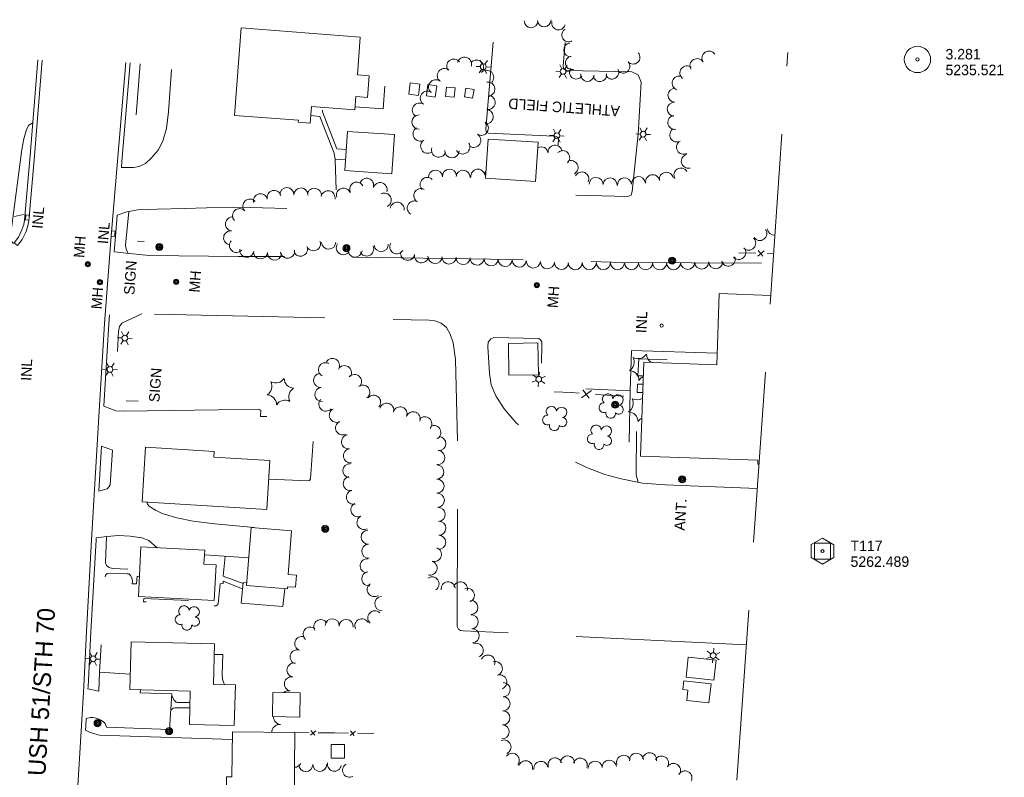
# Model space of a CAD drawing. Header units: feet. Extents: x 189801 to 191596, y 258999 to 260021.
# Tile 7 of 7: x 190988 to 191549, y 259588 to 260021. Entities that reach past the tile are written whole.
import ezdxf
from ezdxf.enums import TextEntityAlignment as Align

# ---------------------------------------------------------------- set-up
doc = ezdxf.new("R2010")
doc.units = ezdxf.units.FT
doc.header["$MEASUREMENT"] = 0
doc.linetypes.add('DGN Style 3', pattern=[136.13208, 97.2372, -38.89488])
doc.linetypes.add('DGN Style 5', pattern=[68.06604, 29.17116, -38.89488])
for name, color, linetype, lineweight in [('E_BMGRD', 3, 'Egr', 0), ('E_DRN_Grate', 140, 'Continuous', 0), ('E_DWY', 3, 'DGN Style 3', 0), ('E_LAND_Vegetation', 20, 'Continuous', 0), ('E_MAP_Control', 251, 'Continuous', 0), ('E_MAP_Limits', 20, 'DGN Style 3', 0), ('E_MAP_PassPoints', 43, 'Continuous', 0), ('E_MISCPROP', 43, 'Continuous', 0), ('E_MISCPROP_HvyLine', 251, 'Continuous', 13), ('E_MISCPROP_Railing', 43, 'Continuous', 0), ('E_PATH_Sidewalk', 3, 'DGN Style 5', 0), ('E_RDWY', 43, 'Continuous', 13), ('E_RDWY_Name', 231, 'Continuous', 0)]:
    doc.layers.add(name, color=color, linetype=linetype, lineweight=lineweight)
doc.styles.add('Style-IGR_FONT_0', font='IGR_FONT_0.shx')
doc.linetypes.add('Egr', pattern='A,0.1,[13,dgnlstyle-ewdotudls.shx,S=0.0004,R=0,X=0,Y=0],0.1', length=0.2)

# ---------------------------------------------------------------- blocks, each defined once
blk = doc.blocks.new('TP')
at = {"layer": 'E_MAP_Control', "color": 151, "linetype": 'Continuous', "lineweight": 0, "flags": 128}
for points in [[(-6.41, 3.76), (-6.41, -3.63), (0.05, -7.36), (6.44, -3.69), (6.44, 3.64), (-0.08, 7.37)], [(-4.5, -4.5), (-4.5, 4.5), (4.5, 4.5), (4.5, -4.5)]]:
    blk.add_lwpolyline(points, close=True, dxfattribs=at)
at = {"layer": 'E_MAP_Control', "color": 151, "linetype": 'Continuous', "lineweight": 0}
blk.add_circle((0, 0), 0.871, dxfattribs=at)
blk = doc.blocks.new('PP')
at = {"layer": 'E_MAP_PassPoints', "color": 43, "linetype": 'Continuous', "lineweight": 0}
for radius in [7.5, 0.96]:
    blk.add_circle((0, 0), radius, dxfattribs=at)
blk = doc.blocks.new('ATHFLD')
at = {"layer": 'E_BMGRD', "color": 2, "linetype": 'Continuous', "lineweight": 0, "style": 'Style-IGR_FONT_0'}
blk.add_text('ATHLETIC FIELD', height=6, rotation=359.9999, dxfattribs=at).set_placement((38.4, 3.88), align=Align.TOP_CENTER)
blk = doc.blocks.new('INLT_1')
at = {"layer": 'E_MISCPROP_Railing', "color": 43, "linetype": 'Continuous', "lineweight": 0, "flags": 128}
blk.add_lwpolyline([(3, -2), (3, 0), (0, 0), (0, -2), (3, -2)], dxfattribs=at)
blk = doc.blocks.new('INL_1')
at = {"layer": 'E_MISCPROP_Railing', "color": 43, "linetype": 'Continuous', "lineweight": 0, "style": 'Style-IGR_FONT_0'}
blk.add_text('INL', height=6, rotation=359.9999, dxfattribs=at).set_placement((-5.79, -2.75))
blk = doc.blocks.new('INLT_2')
at = {"layer": 'E_MISCPROP_Railing', "color": 43, "linetype": 'Continuous', "lineweight": 0, "flags": 128}
blk.add_lwpolyline([(3, -2), (3, 0), (0, 0), (0, -2), (3, -2)], dxfattribs=at)
blk = doc.blocks.new('INL_2')
at = {"layer": 'E_MISCPROP_Railing', "color": 43, "linetype": 'Continuous', "lineweight": 0, "style": 'Style-IGR_FONT_0'}
blk.add_text('INL', height=6, rotation=359.9999, dxfattribs=at).set_placement((-5.79, -2.75))
blk = doc.blocks.new('INL_3')
at = {"layer": 'E_MISCPROP_Railing', "color": 43, "linetype": 'Continuous', "lineweight": 0, "style": 'Style-IGR_FONT_0'}
blk.add_text('INL', height=6, rotation=0, dxfattribs=at).set_placement((-5.79, -2.75))
blk = doc.blocks.new('MHO')
at = {"layer": 'E_DRN_Grate', "color": 12, "linetype": 'Continuous', "lineweight": 0}
for centre, radius in [((0.04, -0.06), 1.5), ((0.04, -0.06), 1.22), ((0.04, -0.07), 0.968), ((0.01, -0.08), 0.605)]:
    blk.add_circle(centre, radius, dxfattribs=at)
blk = doc.blocks.new('MHO_1')
at = {"layer": 'E_DRN_Grate', "color": 12, "linetype": 'Continuous', "lineweight": 0}
for centre, radius in [((0.04, -0.06), 1.5), ((0.04, -0.06), 1.22), ((0.04, -0.07), 0.968), ((0.01, -0.08), 0.605)]:
    blk.add_circle(centre, radius, dxfattribs=at)
blk = doc.blocks.new('MHO_2')
at = {"layer": 'E_DRN_Grate', "color": 12, "linetype": 'Continuous', "lineweight": 0}
for centre, radius in [((0.04, -0.06), 1.5), ((0.04, -0.06), 1.22), ((0.04, -0.07), 0.968), ((0.01, -0.08), 0.605)]:
    blk.add_circle(centre, radius, dxfattribs=at)
blk = doc.blocks.new('MHT')
at = {"layer": 'E_DRN_Grate', "color": 12, "linetype": 'Continuous', "lineweight": 0, "style": 'Style-IGR_FONT_0'}
blk.add_text('MH', height=6, rotation=0, dxfattribs=at).set_placement((-0.35, -3.06), align=Align.CENTER)
blk = doc.blocks.new('MHO_3')
at = {"layer": 'E_DRN_Grate', "color": 12, "linetype": 'Continuous', "lineweight": 0}
for centre, radius in [((0.04, -0.06), 1.5), ((0.04, -0.06), 1.22), ((0.04, -0.07), 0.968), ((0.01, -0.08), 0.605)]:
    blk.add_circle(centre, radius, dxfattribs=at)
blk = doc.blocks.new('MHT_1')
at = {"layer": 'E_DRN_Grate', "color": 12, "linetype": 'Continuous', "lineweight": 0, "style": 'Style-IGR_FONT_0'}
blk.add_text('MH', height=6, rotation=0.0001, dxfattribs=at).set_placement((-0.35, -3.06), align=Align.CENTER)
blk = doc.blocks.new('POLE')
at = {"layer": 'E_MISCPROP', "color": 1, "linetype": 'Continuous', "lineweight": 0}
for radius in [2.02, 1.51, 1.01, 0.504]:
    blk.add_circle((0.03, -0.09), radius, dxfattribs=at)
blk = doc.blocks.new('LTP')
at = {"layer": 'E_MISCPROP', "color": 1, "linetype": 'Continuous', "lineweight": 0}
for p, q in [((-1.61, 0.09), (-4.22, 0.17)), ((-0.78, 1.46), (-1.98, 3.76)), ((0.86, 1.37), (2.22, 3.6)), ((1.66, 0), (4.18, -0.07)), ((-0.86, -1.4), (-2.22, -3.59)), ((0.78, -1.44), (2.02, -3.62))]:
    blk.add_line(p, q, dxfattribs=at)
blk.add_arc((0.02, 0.01), 1.64, 0, 360, dxfattribs=at)
blk = doc.blocks.new('POLE_1')
at = {"layer": 'E_MISCPROP', "color": 1, "linetype": 'Continuous', "lineweight": 0}
for radius in [2.02, 1.51, 1.01, 0.504]:
    blk.add_circle((0.03, -0.09), radius, dxfattribs=at)
blk = doc.blocks.new('LTP_1')
at = {"layer": 'E_MISCPROP', "color": 1, "linetype": 'Continuous', "lineweight": 0}
for p, q in [((-1.61, 0.09), (-4.22, 0.17)), ((-0.78, 1.46), (-1.98, 3.76)), ((0.86, 1.37), (2.22, 3.6)), ((1.66, 0), (4.18, -0.07)), ((-0.86, -1.4), (-2.22, -3.59)), ((0.78, -1.44), (2.02, -3.62))]:
    blk.add_line(p, q, dxfattribs=at)
blk.add_arc((0.02, 0.01), 1.64, 0, 360, dxfattribs=at)
blk = doc.blocks.new('LTP_2')
at = {"layer": 'E_MISCPROP', "color": 1, "linetype": 'Continuous', "lineweight": 0}
for p, q in [((-1.61, 0.09), (-4.22, 0.17)), ((-0.78, 1.46), (-1.98, 3.76)), ((0.86, 1.37), (2.22, 3.6)), ((1.66, 0), (4.18, -0.07)), ((-0.86, -1.4), (-2.22, -3.59)), ((0.78, -1.44), (2.02, -3.62))]:
    blk.add_line(p, q, dxfattribs=at)
blk.add_arc((0.02, 0.01), 1.64, 0, 360, dxfattribs=at)
blk = doc.blocks.new('POLE_2')
at = {"layer": 'E_MISCPROP', "color": 1, "linetype": 'Continuous', "lineweight": 0}
for radius in [2.02, 1.51, 1.01, 0.504]:
    blk.add_circle((0.03, -0.09), radius, dxfattribs=at)
blk = doc.blocks.new('ANT')
at = {"layer": 'E_MISCPROP', "color": 1, "linetype": 'Continuous', "lineweight": 0, "style": 'Style-IGR_FONT_0'}
blk.add_text('ANT.', height=6, rotation=0.0001, dxfattribs=at).set_placement((0, 0.95), align=Align.MIDDLE_LEFT)
blk = doc.blocks.new('LTP_3')
at = {"layer": 'E_MISCPROP', "color": 1, "linetype": 'Continuous', "lineweight": 0}
for p, q in [((-1.61, 0.09), (-4.22, 0.17)), ((-0.78, 1.46), (-1.98, 3.76)), ((0.86, 1.37), (2.22, 3.6)), ((1.66, 0), (4.18, -0.07)), ((-0.86, -1.4), (-2.22, -3.59)), ((0.78, -1.44), (2.02, -3.62))]:
    blk.add_line(p, q, dxfattribs=at)
blk.add_arc((0.02, 0.01), 1.64, 0, 360, dxfattribs=at)
blk = doc.blocks.new('POLE_3')
at = {"layer": 'E_MISCPROP', "color": 1, "linetype": 'Continuous', "lineweight": 0}
for radius in [2.02, 1.51, 1.01, 0.504]:
    blk.add_circle((0.03, -0.08), radius, dxfattribs=at)
blk = doc.blocks.new('LTP_8')
at = {"layer": 'E_MISCPROP', "color": 1, "linetype": 'Continuous', "lineweight": 0}
for p, q in [((-1.63, 0.07), (-4.24, 0.14)), ((-0.8, 1.43), (-1.99, 3.73)), ((0.9, 1.42), (2.27, 3.65)), ((-0.88, -1.42), (-2.24, -3.61)), ((0.76, -1.47), (2, -3.65)), ((1.64, -0.02), (4.16, -0.09))]:
    blk.add_line(p, q, dxfattribs=at)
blk.add_circle((0, 0), 1.64, dxfattribs=at)
blk = doc.blocks.new('TREE')
at = {"layer": 'E_LAND_Vegetation', "color": 94, "linetype": 'Continuous', "lineweight": 0}
for centre, radius, start, end in [((-1.47, 4.28), 2.78, 1.3946, 209.1676), ((-4.47, 0.2), 2.78, 78.0716, 279.0827), ((3.57, 2.42), 2.97, 278.4237, 139.6576), ((-2.01, -4.2), 2.61, 140.7798, 358.7124), ((3.46, -3.43), 2.97, 196.0745, 79.0478)]:
    blk.add_arc(centre, radius, start, end, dxfattribs=at)
blk = doc.blocks.new('PINEL')
at = {"layer": 'E_LAND_Vegetation', "color": 94, "linetype": 'Continuous', "lineweight": 0}
for centre, start, end in [((-8.14, 7.32), 275.2114, 0.9763), ((2.26, 10.71), 215.2114, 300.9763), ((10.41, 3.41), 155.2114, 240.9763), ((-10.4, -3.39), 335.2114, 60.9763), ((-2.25, -10.7), 35.2114, 120.9763), ((8.15, -7.3), 95.2114, 180.9763)]:
    blk.add_arc(centre, 5.72, start, end, dxfattribs=at)
blk = doc.blocks.new('TREE_1')
at = {"layer": 'E_LAND_Vegetation', "color": 94, "linetype": 'Continuous', "lineweight": 0}
for centre, radius, start, end in [((-1.47, 4.28), 2.78, 1.3946, 209.1676), ((-4.47, 0.2), 2.78, 78.0716, 279.0827), ((3.57, 2.42), 2.97, 278.4237, 139.6576), ((-2.01, -4.2), 2.61, 140.7798, 358.7124), ((3.46, -3.43), 2.97, 196.0745, 79.0478)]:
    blk.add_arc(centre, radius, start, end, dxfattribs=at)
blk = doc.blocks.new('SIGN')
at = {"layer": 'E_MISCPROP', "color": 1, "linetype": 'Continuous', "lineweight": 0, "style": 'Style-IGR_FONT_0'}
blk.add_text('SIGN', height=6, rotation=0.0001, dxfattribs=at).set_placement((-9.61, -0.01), align=Align.MIDDLE_LEFT)
blk = doc.blocks.new('MHT_17')
at = {"layer": 'E_DRN_Grate', "color": 12, "linetype": 'Continuous', "lineweight": 0, "style": 'Style-IGR_FONT_0'}
blk.add_text('MH', height=6, rotation=0, dxfattribs=at).set_placement((-0.35, -3.06), align=Align.CENTER)
blk = doc.blocks.new('INL_14')
at = {"layer": 'E_MISCPROP_Railing', "color": 43, "linetype": 'Continuous', "lineweight": 0, "style": 'Style-IGR_FONT_0'}
blk.add_text('INL', height=6, rotation=0, dxfattribs=at).set_placement((-5.79, -2.75))

msp = doc.modelspace()

# ---------------------------------------------------------------- linework, layer by layer
at = {"layer": 'E_DWY', "color": 2, "linetype": 'DGN Style 3', "lineweight": 0, "flags": 128}
for points in [[(191257.68, 260007.84), (191253.57, 259958.11), (191253.71, 259956.52), (191255.08, 259955.77), (191292.37, 259954.11), (191293.99, 259953.81), (191295.09, 259952.88), (191293.48, 259923.61), (191293.8, 259921.6), (191295.04, 259920.69), (191334.6, 259919.66), (191336.42, 259920.54), (191337.12, 259922.64), (191340.48, 259955.26)], [(191340.48, 259955.26), (191342.2, 259984.97), (191340.39, 259989.04), (191336.9, 259990.78), (191299.4, 259991.55), (191297.86, 259992.59), (191297.58, 259994.17), (191298.78, 260007.52)], [(191045.67, 259936.32), (191052.54, 259936.25), (191055.84, 259936.75), (191059.4, 259938.61), (191062.64, 259941.56), (191066.57, 259946.05), (191069.33, 259951.26), (191071.32, 259958.48), (191072.44, 259968.09), (191074.2, 259992.08)], [(191043.29, 259909.08), (191048.81, 259910.97), (191054.95, 259912.09), (191066.06, 259912.51), (191081.85, 259912.87), (191094.16, 259913.17), (191108.84, 259913.52), (191119.33, 259913.36), (191166.58, 259912.37), (191168.11, 259912.65), (191168.43, 259913.27), (191167.6, 259940.76), (191166.99, 259944.42), (191158.83, 259965.43), (191153.68, 259965.99)], [(190984.04, 259892.86), (190982.83, 259894.31), (190982.3, 259896.23), (190982.47, 259898.58), (190988.77, 259946.45), (190989.92, 259952.66), (190991.51, 259957.96), (190992.91, 259960.34), (190995.1, 259961.77)], [(191041.55, 259888.11), (191048.37, 259887.3), (191061.44, 259886), (191112.17, 259885.55), (191179.64, 259885.13), (191256.13, 259884.01), (191331.01, 259882.1), (191417.38, 259881.53)], [(191402.17, 259663.89), (191240.54, 259671.93), (191239.14, 259672.11), (191237.91, 259672.88), (191237.13, 259674.34), (191237.59, 259771.53), (191236.28, 259826.69), (191234.97, 259836.27), (191233.24, 259841.22), (191231.1, 259844.97), (191227.99, 259847.33), (191224.38, 259848.7), (191221.13, 259849.16), (191109.07, 259851.57), (191058.14, 259852.66), (191048.81, 259852.74), (191043.29, 259852.64), (191038.79, 259852.19)], [(191385.51, 259830.33), (191336.65, 259831.74), (191335.82, 259808.73), (191285, 259811.22), (191285.49, 259834.78), (191285.46, 259836.82), (191284.78, 259838), (191283.86, 259838.58), (191258.16, 259839.32), (191256.33, 259838.51), (191254.97, 259836.5), (191254.67, 259834.07), (191255.61, 259818.64), (191256.66, 259812.25), (191259.23, 259805.91), (191263.93, 259798.59), (191270.87, 259790.58), (191278.41, 259784.01), (191288.73, 259777.38), (191302.24, 259769.19), (191311.49, 259764.88), (191321.42, 259761.05), (191329.92, 259758.71), (191336.37, 259757.44), (191343.03, 259756.18)], [(191035.55, 259800.14), (191042.48, 259797.44), (191046.88, 259797.16), (191100.77, 259798), (191123.76, 259798.26), (191124.65, 259798.04), (191125.13, 259797.58), (191125.05, 259794.22), (191152.01, 259793.22), (191154.25, 259792.61), (191155.36, 259791.53), (191155.58, 259788.93), (191153.48, 259758.53), (191152.9, 259757.68), (191152.26, 259757.41), (191129.68, 259758.33)], [(191032.77, 259751.56), (191037.58, 259752.9), (191038.7, 259754.23), (191039.2, 259755.22), (191040.53, 259774.92), (191034.24, 259777.17)], [(191343.03, 259756.18), (191355.93, 259755.23), (191408.4, 259753.1)], [(191060.1, 259745.26), (191060.54, 259744.06), (191061.42, 259743.04), (191063.13, 259741.8), (191065.04, 259740.72), (191068.92, 259738.79), (191077.2, 259736.43), (191086.62, 259734.46), (191098.99, 259732.88), (191121.36, 259730.91), (191121.36, 259730.79)], [(191031.23, 259724.88), (191037.25, 259725.7), (191043.9, 259726.26), (191050.56, 259725.88), (191057.34, 259725), (191061.26, 259723.43), (191066.04, 259719.24)], [(191118.29, 259713.44), (191093.02, 259715.23)], [(191117.12, 259699.31), (191115.06, 259699.5), (191114.02, 259687.69), (191137.77, 259685.83), (191138.83, 259695.91)], [(191026.54, 259638.87), (191032.69, 259637.42), (191033.22, 259648.39), (191050.71, 259647.25)], [(191056.53, 259638.26), (191056.43, 259636.58), (191074.39, 259635.99), (191073.13, 259615.56), (191037.04, 259616.88), (191036.43, 259618.94), (191035.48, 259619.88), (191033.94, 259620.85), (191032.41, 259621.74), (191031.14, 259622.07), (191029.29, 259622.42), (191027.91, 259622.45), (191025.57, 259621.95)], [(191025.18, 259615.3), (191027.52, 259614.04), (191030.44, 259613.19), (191033.13, 259612.4), (191108.94, 259609.92)]]:
    msp.add_lwpolyline(points, dxfattribs=at)
at = {"layer": 'E_LAND_Vegetation', "color": 94, "linetype": 'Continuous', "lineweight": 0}
for centre, radius, start, end in [((191279.34, 260019.88), 3.87, 178.493, 358.4777), ((191286.88, 260020.34), 3.87, 183.4382, 3.4229), ((191295.03, 260018.6), 3.87, 164.9752, 344.9599), ((191300.79, 260011.83), 3.87, 119.7393, 299.724), ((191301.83, 260003.33), 3.87, 94.8326, 274.8173), ((191241.36, 259995.09), 4.09, 345.4729, 165.4576), ((191302.81, 259995.87), 3.87, 100.543, 280.5277), ((191337.64, 259999.13), 3.87, 221.9058, 41.8905), ((191380.84, 259998.68), 3.99, 33.2219, 213.2066), ((191235.3, 259994.01), 4.09, 37.1068, 217.0915), ((191248.21, 259993.43), 4.09, 314.9895, 134.9741), ((191305.15, 259990.6), 3.87, 143.6453, 323.63), ((191331.88, 259993.97), 3.87, 221.9058, 41.8905), ((191368.25, 259990.19), 3.99, 51.6789, 231.6635), ((191374.02, 259994.37), 3.99, 30.7807, 210.7653), ((191229.96, 259988.66), 4.09, 51.9176, 231.9023), ((191253.99, 259987.65), 4.09, 314.9895, 134.9741), ((191311.53, 259989.23), 3.87, 173.3012, 353.2859), ((191318.65, 259989.12), 3.87, 188.8191, 8.8038), ((191325.5, 259990.57), 3.87, 207.6696, 27.6543), ((191363.87, 259984.41), 3.99, 70.8705, 250.8551), ((191224.92, 259982.23), 4.09, 51.9176, 231.9023), ((191254.58, 259980.91), 4.09, 276.7433, 96.728), ((191220.23, 259975.74), 4.09, 56.3143, 236.299), ((191254.75, 259973.34), 4.09, 262.2139, 82.1985), ((191361.47, 259977.44), 3.99, 87.2377, 267.2224), ((191215.69, 259968.94), 4.09, 56.3143, 236.299), ((191361.08, 259969.46), 3.99, 87.2377, 267.2224), ((191215.47, 259962.15), 4.09, 90.2988, 270.2835), ((191253.65, 259965.24), 4.09, 262.2139, 82.1985), ((191361.38, 259961.97), 3.99, 99.2325, 279.2172), ((191250.94, 259958.68), 4.09, 237.7748, 57.7595), ((191216.1, 259955.36), 4.09, 121.9024, 301.8871), ((191246.58, 259951.77), 4.09, 237.7748, 57.7595), ((191362.5, 259954.79), 3.99, 118.7966, 298.7813), ((191220.42, 259948.42), 4.09, 121.9024, 301.8871), ((191240.37, 259948.03), 4.09, 212.2412, 32.2259), ((191285.09, 259944.03), 3.99, 7.1262, 117.4802), ((191293.01, 259945.02), 3.99, 7.1262, 187.1108), ((191366.34, 259947.79), 3.99, 118.7966, 298.7813), ((191226.66, 259946.19), 4.09, 161.0267, 341.0114), ((191234.18, 259945.83), 4.09, 177.9919, 357.9766), ((191297.41, 259941.86), 3.99, 313.1657, 133.1504), ((191369.07, 259939.8), 3.99, 104.5178, 284.5025), ((191280.08, 259939.49), 3.99, 40.8577, 44.9452), ((191302.19, 259936.18), 3.99, 298.9808, 118.9655), ((191224.87, 259930.75), 4.01, 3.6629, 183.6476), ((191232.88, 259931.26), 4.01, 3.6629, 183.6476), ((191240.53, 259930.68), 4.01, 354.5276, 174.5122), ((191249, 259931.3), 4.01, 9.2325, 189.2172), ((191256.97, 259932.65), 4.01, 145.4403, 190.7222), ((191308.3, 259929.71), 3.99, 334.9342, 154.9189), ((191348.69, 259928.14), 3.99, 10.209, 190.1937), ((191356.55, 259929.55), 3.99, 10.209, 190.1937), ((191364.87, 259931.9), 3.99, 31.4015, 211.3862), ((191179.89, 259923.91), 4.01, 26.8252, 206.8098), ((191185.56, 259926.1), 4.01, 342.1193, 162.104), ((191193.19, 259923.63), 4.01, 342.1193, 162.104), ((191220.11, 259926.56), 4.01, 44.4437, 224.4283), ((191316.45, 259926.6), 3.99, 357.9216, 177.9063), ((191324.43, 259926.31), 3.99, 357.9216, 177.9063), ((191332.64, 259926.38), 3.99, 4.8317, 184.8164), ((191340.6, 259927.05), 3.99, 4.8317, 184.8164), ((191124.94, 259917.25), 4.01, 13.7712, 193.7559), ((191132.73, 259919.15), 4.01, 13.7712, 193.7559), ((191140.01, 259920.73), 4.01, 358.9775, 178.9622), ((191148.03, 259920.58), 4.01, 358.9775, 178.9622), ((191155.69, 259920.41), 4.01, 349.376, 169.3607), ((191163.57, 259918.93), 4.01, 349.376, 169.3607), ((191172.3, 259920.49), 4.01, 18.1531, 198.1378), ((191195.61, 259917.64), 4.01, 296.2455, 116.2302), ((191216.44, 259920.22), 4.01, 62.2389, 242.2236), ((191118.94, 259914.19), 4.01, 42.528, 222.5127), ((191203, 259912.41), 4.01, 351.8422, 171.8269), ((191212.7, 259913.13), 4.01, 62.2389, 242.2236), ((191113.03, 259908.77), 4.01, 42.528, 222.5127), ((191108.98, 259904.01), 4.01, 82.7357, 262.7204), ((191107.96, 259896.06), 4.01, 82.7357, 262.7204), ((191409.87, 259898.58), 4.01, 215.5299, 35.5146), ((191418.19, 259901.58), 4.01, 184.8331, 274.3799), ((191111.29, 259891.79), 4.01, 138.0448, 318.0295), ((191155.22, 259892.73), 4.01, 202.5323, 22.517), ((191163.89, 259893.6), 4.01, 180.9364, 0.9211), ((191172.26, 259890.46), 4.01, 145.9064, 325.8911), ((191193.85, 259892.21), 4.01, 183.3955, 3.3802), ((191202.73, 259890.99), 4.01, 148.719, 328.7037), ((191403.54, 259893.08), 4.01, 226.4714, 46.4561), ((191117.19, 259889.04), 4.01, 170.7957, 350.7804), ((191124.97, 259888.05), 4.01, 175.5389, 355.5236), ((191132.96, 259887.42), 4.01, 175.5389, 355.5236), ((191140.44, 259888.43), 4.01, 188.2002, 8.1849), ((191147.81, 259889.66), 4.01, 202.5323, 22.517), ((191178.91, 259889.08), 4.01, 174.6283, 354.613), ((191185.55, 259889.73), 4.01, 204.6918, 24.6765), ((191208.96, 259887.31), 4.01, 169.5736, 349.5583), ((191216.84, 259885.86), 4.01, 169.5736, 349.5583), ((191397.86, 259887.75), 4.01, 220.3689, 40.3536), ((191224.54, 259885.44), 4.01, 177.8526, 357.8373), ((191232.55, 259885.14), 4.01, 177.8526, 357.8373), ((191240.57, 259884.84), 4.01, 177.8526, 357.8373), ((191248.58, 259884.53), 4.01, 177.8526, 357.8373), ((191256.62, 259884.13), 4.01, 177.0793, 357.0639), ((191264.63, 259883.72), 4.01, 177.0793, 357.0639), ((191272.64, 259883.31), 4.01, 177.0793, 357.0639), ((191280.65, 259882.9), 4.01, 177.0793, 357.0639), ((191288.66, 259882.49), 4.01, 177.0793, 357.0639), ((191296.67, 259882.08), 4.01, 177.0793, 357.0639), ((191304.57, 259881.94), 4.01, 180.2208, 0.2055), ((191312.59, 259881.97), 4.01, 180.2208, 0.2055), ((191320.61, 259882), 4.01, 180.2208, 0.2055), ((191328.66, 259882.01), 4.01, 179.5997, 359.5844), ((191336.68, 259881.95), 4.01, 179.5997, 359.5844), ((191344.7, 259881.89), 4.01, 179.5997, 359.5844), ((191352.72, 259881.83), 4.01, 179.5997, 359.5844), ((191360.68, 259881.94), 4.01, 181.0602, 1.0449), ((191368.7, 259882.09), 4.01, 181.0602, 1.0449), ((191376.71, 259882.25), 4.01, 181.3669, 1.3516), ((191384.73, 259882.44), 4.01, 181.3669, 1.3516), ((191391.86, 259883.96), 4.01, 198.8696, 18.8543), ((191162.08, 259820.87), 4.02, 62.7249, 242.7096), ((191166.01, 259823.28), 4.02, 329.1891, 149.1738), ((191332.49, 259825.28), 5.72, 301.2443, 27.0092), ((191340.34, 259832.9), 5.72, 241.2443, 327.0092), ((191350.87, 259829.91), 5.72, 181.2443, 237.4918), ((191172.91, 259819.16), 4.02, 329.1891, 149.1738), ((191335.16, 259814.67), 5.72, 1.2443, 87.0092), ((191159.27, 259814.73), 4.02, 94.8325, 274.8172), ((191178.62, 259814.11), 4.02, 317.9065, 137.8912), ((191345.68, 259811.68), 5.72, 112.992, 147.0092), ((191159.95, 259806.71), 4.02, 94.8325, 274.8172), ((191183.33, 259808.12), 4.02, 306.74, 126.7247), ((191162.3, 259801.24), 4.02, 137.6347, 317.6193), ((191189.52, 259802.32), 4.02, 319.8311, 139.8158), ((191332, 259801.74), 5.72, 301.2443, 27.0092), ((191339.86, 259809.36), 5.72, 241.2443, 303.3262), ((191168.25, 259794.85), 4.02, 116.4551, 296.4398), ((191197.02, 259797.76), 4.02, 344.5372, 164.5219), ((191204.6, 259795.66), 4.02, 339.6891, 159.6738), ((191212.14, 259792.86), 4.02, 339.6891, 159.6738), ((191334.67, 259791.13), 5.72, 1.2443, 87.0092), ((191171.83, 259787.65), 4.02, 116.4551, 296.4398), ((191218.73, 259790.02), 4.02, 317.857, 137.8417), ((191345.2, 259788.14), 5.72, 117.0334, 147.0092), ((191223.88, 259785.03), 4.02, 295.7329, 115.7176), ((191175.21, 259779.67), 4.02, 97.8465, 277.8311), ((191226.66, 259778.72), 4.02, 266.5729, 86.5575), ((191176.31, 259771.7), 4.02, 97.8465, 277.8311), ((191226.17, 259770.74), 4.02, 265.1936, 85.1783), ((191175.92, 259763.23), 4.02, 85.482, 265.4667), ((191225.6, 259762.53), 4.02, 270.5168, 90.5015), ((191176.22, 259755.93), 4.02, 103.0357, 283.0204), ((191225.67, 259754.48), 4.02, 270.5168, 90.5015), ((191178.03, 259748.09), 4.02, 103.0357, 283.0204), ((191225.89, 259746.33), 4.02, 273.47, 93.4547), ((191180.53, 259741), 4.02, 115.9365, 295.9211), ((191226.37, 259738.3), 4.02, 273.47, 93.4547), ((191184.04, 259733.76), 4.02, 115.9365, 295.9211), ((191186.45, 259725.36), 4.02, 92.2292, 272.2139), ((191226.74, 259730.43), 4.02, 269.279, 89.2637), ((191226.64, 259722.38), 4.02, 269.279, 89.2637), ((191186.76, 259717.32), 4.02, 92.2292, 272.2139), ((191224.18, 259715.45), 4.02, 250.5734, 70.5581), ((191185.9, 259708.99), 4.02, 83.1503, 263.135), ((191221.72, 259707.68), 4.02, 253.4973, 73.482), ((191186.81, 259701.57), 4.02, 97.9664, 277.9511), ((191222.86, 259698.68), 4.02, 303.885, 123.8696), ((191189.87, 259695.42), 4.02, 124.9041, 304.8888), ((191232.05, 259695.78), 4.02, 7.2638, 187.2485), ((191239.03, 259695.87), 4.02, 342.1272, 162.1119), ((191243.03, 259692.14), 4.02, 291.4519, 111.4366), ((191194.15, 259687.48), 4.02, 92.9775, 272.9621), ((191245, 259685.19), 4.02, 271.7369, 91.7215), ((191165.95, 259674.76), 4.02, 358.2017, 178.1864), ((191173.87, 259674.39), 4.02, 355.0803, 175.065), ((191182.84, 259674.68), 4.02, 25.6408, 205.6255), ((191190.23, 259679.28), 4.02, 46.8247, 226.8094), ((191245.25, 259677.09), 4.02, 273.423, 93.4077), ((191153.33, 259670.03), 4.02, 48.6161, 228.6008), ((191159.41, 259674.28), 4.02, 32.6315, 212.6162), ((191245.73, 259669.06), 4.02, 273.423, 93.4077), ((191148.53, 259664.62), 4.02, 70.5684, 250.5531), ((191248.07, 259660.75), 4.02, 292.1882, 112.1728), ((191145.85, 259657.03), 4.02, 70.5684, 250.5531), ((191254.76, 259654.07), 4.02, 337.0117, 156.9964), ((191144.13, 259649.53), 4.02, 79.4575, 259.4422), ((191258.97, 259650.31), 4.02, 288.6257, 108.6103), ((191142.63, 259641.61), 4.02, 78.9621, 258.9468), ((191261.54, 259642.69), 4.02, 288.6257, 108.6103), ((191263.44, 259638.31), 4.02, 269.4967, 89.4813), ((191141.09, 259633.71), 4.02, 78.9621, 132.3743), ((191263.37, 259630.27), 4.02, 269.4967, 89.4813), ((191136.85, 259622.78), 4.41, 178.2852, 263.623), ((191263.3, 259622.23), 4.02, 269.4967, 89.4813), ((191135.87, 259614.02), 4.41, 83.6383, 180.786), ((191262.87, 259614.33), 4.02, 265.9746, 85.9593), ((191263.92, 259605.58), 4.02, 292.4481, 112.4328), ((191268.62, 259597.99), 4.02, 323.4581, 143.4428), ((191300.13, 259596.5), 4.02, 356.9807, 176.9654), ((191332.17, 259596.85), 4.02, 20.2273, 200.212), ((191339.51, 259598.12), 4.02, 5.5426, 185.5272), ((191346.98, 259598.28), 4.02, 351.2617, 171.2463), ((191353.81, 259596.44), 4.02, 328.2882, 148.2729), ((191144.39, 259598.01), 4, 270.2673, 334.1167), ((191150.82, 259595.55), 4, 180.86, 0.8447), ((191158.81, 259595.67), 4, 180.86, 0.8447), ((191167.16, 259595.79), 4, 170.0877, 350.0723), ((191175.8, 259592.34), 4, 118.029, 298.0137), ((191276.23, 259593.74), 4.02, 345.262, 165.2467), ((191284.97, 259593.39), 4.02, 9.6768, 189.6615), ((191293.05, 259595.33), 4.02, 17.3575, 197.3422), ((191307.4, 259595.28), 4.02, 340.689, 160.6737), ((191315.98, 259593.56), 4.02, 4.1451, 184.1298), ((191324.01, 259594.14), 4.02, 4.1451, 184.1298), ((191360.65, 259592.21), 4.02, 328.2882, 148.2729), ((191367.17, 259587.93), 4, 331.7355, 151.7202)]:
    msp.add_arc(centre, radius, start, end, dxfattribs=at)
at = {"layer": 'E_MAP_Limits', "color": 3, "linetype": 'DGN Style 3', "lineweight": 0, "flags": 128}
msp.add_lwpolyline([(191355.33, 259180.31), (191395.98, 259575.28), (191425.79, 260001.94)], dxfattribs=at)
at = {"layer": 'E_MISCPROP', "color": 1, "linetype": 'Continuous', "lineweight": 0}
for p, q in [((190984.7, 259908.33), (190989.83, 259909.45)), ((191058.71, 259894.04), (191054.74, 259894.2)), ((191048.38, 259803.04), (191055.23, 259802.83))]:
    msp.add_line(p, q, dxfattribs=at)
at = {"layer": 'E_MISCPROP_HvyLine', "color": 230, "linetype": 'Continuous', "lineweight": 13, "flags": 128}
for points in [[(191114.01, 260015.84), (191110.14, 259965.99), (191110.14, 259965.99), (191110.14, 259965.99), (191146.62, 259963.16), (191146.62, 259963.16), (191146.54, 259962.13), (191146.54, 259962.13), (191153.34, 259961.6), (191154.08, 259971.13), (191154.08, 259971.13), (191178.75, 259969.21), (191178.75, 259969.21), (191179.33, 259976.69), (191179.33, 259976.69), (191179.33, 259976.69), (191185.96, 259976.18), (191186.93, 259988.6), (191180.26, 259989.12), (191180.26, 259989.12), (191180.26, 259989.12), (191181.93, 260010.56), (191114.01, 260015.84)], [(191201.44, 259954.98), (191174.71, 259956.81), (191174.71, 259956.81), (191173.19, 259934.49), (191173.19, 259934.49), (191199.92, 259932.66), (191199.92, 259932.66), (191199.92, 259932.66)], [(191254.82, 259952.5), (191283.45, 259950.62), (191283.45, 259950.62), (191281.98, 259928.23), (191281.98, 259928.23), (191253.35, 259930.11), (191253.35, 259930.11), (191253.35, 259930.11)], [(191266.41, 259835.87), (191266.76, 259817.69), (191266.76, 259817.69), (191266.76, 259817.69), (191283.56, 259818.02), (191283.56, 259818.02), (191283.21, 259836.2), (191266.41, 259835.87)], [(191128.63, 259741.07), (191128.63, 259741.07), (191057.54, 259745.41), (191059.45, 259776.68), (191059.45, 259776.68), (191098.65, 259774.28), (191098.65, 259774.28), (191098.65, 259774.28), (191098.65, 259774.28), (191098.45, 259771.01), (191130.34, 259769.07), (191130.34, 259769.07), (191130.34, 259769.07)], [(191119.72, 259730.93), (191119.72, 259730.93), (191116.99, 259697.7), (191116.99, 259697.7), (191140.35, 259695.78), (191140.35, 259695.78), (191140.45, 259697.07), (191140.45, 259697.07), (191144.98, 259696.7), (191145.55, 259703.66), (191145.55, 259703.66), (191140.72, 259704.06), (191140.72, 259704.06), (191142.77, 259729.03), (191142.77, 259729.03), (191119.72, 259730.93)], [(191056.8, 259719.72), (191093.15, 259717.83), (191093.15, 259717.83), (191093.15, 259717.83), (191092.75, 259709.93), (191092.75, 259709.93), (191099.61, 259709.57), (191099.61, 259709.57), (191098.55, 259689.21), (191055.34, 259691.45), (191055.34, 259691.45), (191056.8, 259719.72)], [(191050.48, 259638.42), (191050.48, 259638.42), (191051.17, 259665.64), (191051.17, 259665.64), (191098.83, 259664.44), (191098.83, 259664.44), (191098.25, 259641.32), (191098.25, 259641.32), (191110.64, 259641.01), (191110.05, 259617.85), (191110.05, 259617.85), (191084.39, 259618.5), (191084.88, 259637.55), (191084.88, 259637.55), (191084.88, 259637.55)], [(191367.76, 259645.42), (191367.76, 259645.42), (191383.72, 259643.75), (191383.72, 259643.75), (191384.91, 259655.11), (191368.95, 259656.78), (191368.95, 259656.78), (191367.76, 259645.42)], [(191368.14, 259632.13), (191368.14, 259632.13), (191380.8, 259630.71), (191380.8, 259630.71), (191382.03, 259641.59), (191382.03, 259641.59), (191366.5, 259643.34), (191366.5, 259643.34), (191365.94, 259638.32), (191368.8, 259638), (191368.8, 259638), (191368.8, 259638)], [(191132.04, 259636.78), (191131.83, 259622.93), (191131.83, 259622.93), (191131.83, 259622.93), (191147.37, 259622.69), (191147.37, 259622.69), (191147.58, 259636.54), (191147.58, 259636.54)], [(191143.73, 259533.84), (191143.73, 259533.84), (191144.63, 259613.81), (191144.63, 259613.81), (191108.99, 259614.21), (191108.7, 259588.55), (191108.7, 259588.55), (191108.7, 259588.55), (191105.63, 259588.58), (191105.63, 259588.58), (191105.02, 259534.28), (191143.73, 259533.84)], [(191165.29, 259606.96), (191165.29, 259606.96), (191172.93, 259607.02), (191173, 259599.23), (191173, 259599.23), (191165.36, 259599.17), (191165.29, 259606.96)]]:
    msp.add_lwpolyline(points, close=True, dxfattribs=at)
msp.add_lwpolyline([(191409.37, 259767.02), (191408.67, 259767.04), (191408.67, 259767.04), (191408.75, 259769.18), (191408.75, 259769.18), (191341.82, 259771.59), (191341.82, 259771.59), (191343.74, 259825.23), (191343.74, 259825.23), (191385.28, 259823.73), (191385.28, 259823.73), (191385.28, 259823.73), (191386.74, 259864.33), (191416.1, 259863.27)], dxfattribs=at)
at = {"layer": 'E_MISCPROP_Railing', "color": 43, "linetype": 'Continuous', "lineweight": 0}
for p, q in [((191408.75, 259885.67), (191412.42, 259888.77)), ((191408.97, 259888.83), (191411.64, 259885.69)), ((191308.2, 259804.8), (191313.88, 259808.97)), ((191308.83, 259809.4), (191312.43, 259804.54)), ((191153.59, 259612.32), (191156.62, 259614.91)), ((191153.75, 259614.94), (191155.99, 259612.36)), ((191176.09, 259612.12), (191179.11, 259614.7)), ((191176.25, 259614.73), (191178.48, 259612.15))]:
    msp.add_line(p, q, dxfattribs=at)
at = {"layer": 'E_MISCPROP_Railing', "color": 43, "linetype": 'Continuous', "lineweight": 0, "flags": 128}
for points in [[(191397.95, 259887.56), (191407.65, 259887.39)], [(191414.06, 259887.28), (191417.77, 259887.21)], [(191292.55, 259808.26), (191302.46, 259807.78), (191306.75, 259807.42)], [(191316.14, 259806.73), (191332.3, 259805.85)], [(191144.63, 259613.81), (191152.67, 259613.74)], [(191157.98, 259613.69), (191167.12, 259613.6)], [(191167.12, 259613.6), (191175.16, 259613.53)], [(191180.48, 259613.48), (191189.62, 259613.39)]]:
    msp.add_lwpolyline(points, dxfattribs=at)
at = {"layer": 'E_MISCPROP_Railing', "color": 43, "linetype": 'Continuous', "lineweight": 0}
msp.add_circle((191353.87, 259846.03), 0.944, dxfattribs=at)
at = {"layer": 'E_PATH_Sidewalk', "color": 2, "linetype": 'DGN Style 5', "lineweight": 0, "flags": 128}
for points in [[(191056.33, 259995.33), (191052.71, 259947.62), (191052.48, 259941.57), (191052.99, 259938.64), (191054.11, 259936.49)], [(191178.89, 259970.92), (191194.98, 259969.67), (191196.25, 259986.98), (191186.86, 259987.69)], [(191174, 259946.46), (191168.45, 259946.85), (191160.31, 259968.08), (191160.49, 259970.63)], [(191167.57, 259940.95), (191173.6, 259940.57)], [(191049.8, 259911.15), (191048.06, 259891.95), (191048.33, 259889.7), (191049.42, 259887.2)], [(191057.23, 259852.67), (191045.95, 259847.51), (191044.6, 259845.43), (191043.99, 259842.75), (191041.97, 259800.02), (191042.43, 259797.46)], [(191343.46, 259817.32), (191340.33, 259817.33), (191340.81, 259827.13), (191385.35, 259825.65)], [(191335.82, 259808.73), (191334.98, 259761.68), (191331.98, 259758.31)], [(191343.12, 259807.8), (191339.9, 259807.83), (191340.15, 259812.58), (191343.29, 259812.57)], [(191340.54, 259756.65), (191339.34, 259760.88), (191339.72, 259803.01), (191342.94, 259802.92)], [(191037.17, 259725.69), (191036.61, 259710.71), (191037.18, 259709.15), (191038.73, 259708.05), (191040.52, 259707.54), (191056.13, 259706.77)], [(191104.78, 259714.4), (191103.76, 259702.98), (191115.01, 259698.91)], [(191055.93, 259702.92), (191054.6, 259702.98), (191054.24, 259698.65), (191051.75, 259698.73), (191051.9, 259700.42), (191051.61, 259702.14), (191050.85, 259703.39), (191049.82, 259704.39), (191049.01, 259704.47), (191039.51, 259704.83), (191037.56, 259704.67), (191036.55, 259703.71), (191036.18, 259702.01), (191033.22, 259648.39)], [(191114.74, 259695.93), (191103.7, 259700.2), (191103.67, 259698.82), (191102, 259698.75), (191100.86, 259687.29), (191100.35, 259686.45), (191099.65, 259686.1), (191058.15, 259688.49), (191058.36, 259690.33), (191098.19, 259688.67), (191098.69, 259688.78), (191098.95, 259689.24), (191099.62, 259698.48), (191099.03, 259698.56)], [(191098.68, 259658.43), (191103.52, 259658.39), (191103.16, 259647.14), (191103.32, 259644.31), (191104.03, 259641.97), (191104.4, 259641.17)], [(191074.31, 259634.7), (191075.79, 259632.23), (191076.83, 259631.23), (191077.72, 259630.94), (191084.71, 259630.93)], [(191073.82, 259626.69), (191075.15, 259627.73), (191076.15, 259627.97), (191084.63, 259627.89)]]:
    msp.add_lwpolyline(points, dxfattribs=at)
for points in [[(191210.36, 259984.47), (191209.57, 259978.07), (191215.19, 259977.38), (191215.98, 259983.78)], [(191219.63, 259977.13), (191220.52, 259983.57), (191225.58, 259982.87), (191224.69, 259976.43)], [(191231.13, 259982.14), (191230.58, 259976.82), (191235.56, 259976.31), (191236.1, 259981.63)], [(191246.04, 259975.71), (191246.93, 259980.76), (191242.23, 259981.59), (191241.34, 259976.54)]]:
    msp.add_lwpolyline(points, close=True, dxfattribs=at)
at = {"layer": 'E_RDWY', "color": 30, "linetype": 'Continuous', "lineweight": 13, "flags": 128}
for points in [[(190984.42, 259893.22), (190986.86, 259896.4), (190988.91, 259900.59), (190989.92, 259903.65), (190990.4, 259906.22), (190993.58, 259943.06), (190998.02, 259997.67)], [(190984.42, 259893.22), (190986.4, 259891.7), (190989, 259895.07), (190991.23, 259899.64), (190992.34, 259903.02), (190992.88, 259905.88), (190996.07, 259942.86), (191000.51, 259997.46)], [(191048.1, 259996.19), (191043.47, 259939.83), (191039.73, 259897.12), (191035.9, 259847.17), (191033.07, 259800.46), (191028.66, 259723.75), (191025.78, 259671.41), (191024.11, 259640.03), (191022.83, 259617.91), (191020.45, 259577.24), (191019.17, 259554.1), (191017.18, 259518.72), (191013.35, 259454.86), (191012.19, 259433.97), (191008.14, 259371.71), (191003, 259312.08), (190996.26, 259252.88), (190988.62, 259194.39), (190987.97, 259190.26), (190986.58, 259181.24)], [(191050.6, 259995.99), (191045.96, 259939.62), (191045.67, 259936.32)], [(191043.29, 259909.08), (191042.22, 259896.92), (191041.55, 259888.11)], [(191038.79, 259852.19), (191038.4, 259847), (191035.56, 259800.31), (191035.55, 259800.14)], [(191034.24, 259777.17), (191032.77, 259751.56)], [(191031.23, 259724.88), (191031.16, 259723.61), (191028.28, 259671.28), (191026.6, 259639.89), (191026.54, 259638.87)], [(191025.57, 259621.95), (191025.33, 259617.76), (191025.18, 259615.3)]]:
    msp.add_lwpolyline(points, dxfattribs=at)

# ---------------------------------------------------------------- block references
at = {"layer": 'E_BMGRD', "color": 2, "linetype": 'Continuous', "lineweight": 0, "xscale": 0.9999982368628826, "yscale": 0.9999982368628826, "zscale": 0.9999982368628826, "rotation": 176.0133825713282}
msp.add_blockref('ATHFLD', (191336.57, 259968.76), dxfattribs=at)
at = {"layer": 'E_DRN_Grate', "color": 12, "linetype": 'Continuous', "lineweight": 0}
for name, p, xscale, yscale, zscale, rotation in [('MHT_1', (191021.81, 259891.34), 1.000002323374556, 1.000002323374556, 1.000002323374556, 85.76088532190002), ('MHO_3', (191026.4, 259881.02), 1.000002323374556, 1.000002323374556, 1.000002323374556, 85.76088532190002), ('MHT', (191087.62, 259871.54), 1.000001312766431, 1.000001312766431, 1.000001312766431, 85.97648571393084), ('MHO_2', (191033.31, 259870.75), 1.000001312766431, 1.000001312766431, 1.000001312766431, 85.97648571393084), ('MHO_1', (191076.92, 259870.94), 1.00000144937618, 1.00000144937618, 1.00000144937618, 178.3944282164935), ('MHO', (191282.67, 259869.08), 0.9999979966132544, 0.9999979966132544, 0.9999979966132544, 175.6431415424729), ('MHT', (191031.79, 259862.03), 1.000001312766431, 1.000001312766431, 1.000001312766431, 85.97648571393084), ('MHT_17', (191292.01, 259862.71), 1.000001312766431, 1.000001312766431, 1.000001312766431, 85.97648571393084)]:
    msp.add_blockref(name, p, dxfattribs=dict(at, xscale=xscale, yscale=yscale, zscale=zscale, rotation=rotation))
at = {"layer": 'E_LAND_Vegetation', "color": 94, "linetype": 'Continuous', "lineweight": 0, "xscale": 0.9999978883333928, "yscale": 0.9999978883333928, "zscale": 0.9999978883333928, "rotation": 86.0329049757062}
for name, p in [('PINEL', (191136.36, 259808.41)), ('TREE', (191325.29, 259800.38)), ('TREE', (191293.1, 259793.31)), ('TREE', (191318.65, 259782.6)), ('TREE_1', (191083.49, 259679.45))]:
    msp.add_blockref(name, p, dxfattribs=at)
at = {"layer": 'E_MAP_Control', "color": 151, "linetype": 'Continuous', "lineweight": 0, "xscale": 1.00000025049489, "yscale": 1.00000025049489, "zscale": 1.00000025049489, "rotation": 0.04055431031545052}
msp.add_blockref('TP', (191445.63, 259717.36), dxfattribs=at)
at = {"layer": 'E_MAP_PassPoints', "color": 43, "linetype": 'Continuous', "lineweight": 0, "xscale": 1.00000025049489, "yscale": 1.00000025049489, "zscale": 1.00000025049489, "rotation": 0.04055431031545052}
msp.add_blockref('PP', (191499.81, 259997.88), dxfattribs=at)
at = {"layer": 'E_MISCPROP', "color": 1, "linetype": 'Continuous', "lineweight": 0}
for name, p, xscale, yscale, zscale, rotation in [('LTP_1', (191252.13, 259993.77), 0.9999979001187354, 0.9999979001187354, 0.9999979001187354, 178.5209340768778), ('LTP_2', (191297.66, 259991.06), 0.9999979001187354, 0.9999979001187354, 0.9999979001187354, 178.5209340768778), ('LTP_2', (191294.12, 259954.42), 0.9999979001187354, 0.9999979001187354, 0.9999979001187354, 178.5209340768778), ('LTP_2', (191343.28, 259955.29), 0.9999979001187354, 0.9999979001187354, 0.9999979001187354, 178.5209340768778), ('POLE', (191067.32, 259890.77), 0.9999979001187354, 0.9999979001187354, 0.9999979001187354, 178.5209340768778), ('POLE_1', (191174.06, 259890.17), 0.9999979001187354, 0.9999979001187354, 0.9999979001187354, 178.5209340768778), ('SIGN', (191050.67, 259873.18), 1.00000049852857, 1.00000049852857, 1.00000049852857, 86.1085989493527), ('POLE_2', (191359.87, 259882.99), 0.9999979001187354, 0.9999979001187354, 0.9999979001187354, 178.5209340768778), ('LTP', (191047.6, 259838.93), 0.9999979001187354, 0.9999979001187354, 0.9999979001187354, 178.5209340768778), ('LTP', (191039.13, 259821.03), 0.9999979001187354, 0.9999979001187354, 0.9999979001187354, 178.5209340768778), ('SIGN', (191064.94, 259811.96), 1.00000049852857, 1.00000049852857, 1.00000049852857, 86.1085989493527), ('LTP_8', (191283.75, 259815.41), 1.000001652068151, 1.000001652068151, 1.000001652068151, 86.27224931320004), ('POLE_3', (191327.26, 259800.86), 1.000001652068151, 1.000001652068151, 1.000001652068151, 86.27224931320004), ('POLE_2', (191365.6, 259758.21), 0.9999979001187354, 0.9999979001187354, 0.9999979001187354, 178.5209340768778), ('ANT', (191365, 259729.03), 1.000001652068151, 1.000001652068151, 1.000001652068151, 86.27224931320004), ('POLE_1', (191161.95, 259730.02), 0.9999979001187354, 0.9999979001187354, 0.9999979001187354, 178.5209340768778), ('LTP_3', (191383.25, 259657.74), 1.000001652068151, 1.000001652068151, 1.000001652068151, 86.27224931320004), ('LTP', (191029.54, 259655.92), 0.9999979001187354, 0.9999979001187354, 0.9999979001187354, 178.5209340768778), ('POLE', (191032.07, 259619.07), 0.9999979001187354, 0.9999979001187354, 0.9999979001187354, 178.5209340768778), ('POLE', (191072.87, 259614.57), 0.9999979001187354, 0.9999979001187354, 0.9999979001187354, 178.5209340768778)]:
    msp.add_blockref(name, p, dxfattribs=dict(at, xscale=xscale, yscale=yscale, zscale=zscale, rotation=rotation))
at = {"layer": 'E_MISCPROP_Railing', "color": 43, "linetype": 'Continuous', "lineweight": 0}
for name, p, xscale, yscale, zscale, rotation in [('INLT_2', (190993.16, 259909.12), 0.9999990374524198, 0.9999990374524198, 0.9999990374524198, 265.0628026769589), ('INL_2', (190998.31, 259907.12), 0.9999990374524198, 0.9999990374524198, 0.9999990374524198, 85.06280267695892), ('INL_1', (191035.75, 259898.41), 0.9999987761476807, 0.9999987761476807, 0.9999987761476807, 85.00441869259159), ('INLT_1', (191039.73, 259897.08), 0.9999987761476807, 0.9999987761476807, 0.9999987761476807, 85.00441869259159), ('INL_14', (191342.66, 259847.52), 0.9999986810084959, 0.9999986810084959, 0.9999986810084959, 87.47974709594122), ('INL_3', (190991.73, 259820.34), 0.9999986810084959, 0.9999986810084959, 0.9999986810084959, 87.47974709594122)]:
    msp.add_blockref(name, p, dxfattribs=dict(at, xscale=xscale, yscale=yscale, zscale=zscale, rotation=rotation))

# ---------------------------------------------------------------- texts
at = {"layer": 'E_MAP_Control', "color": 151, "linetype": 'Continuous', "lineweight": 0, "style": 'Style-IGR_FONT_0'}
for s, p in [('T117', (191461.63, 259717.37)), ('5262.489', (191461.64, 259708.37))]:
    msp.add_text(s, height=6, rotation=0.0407, dxfattribs=at).set_placement(p)
at = {"layer": 'E_MAP_PassPoints', "color": 43, "linetype": 'Continuous', "lineweight": 0, "style": 'Style-IGR_FONT_0'}
for s, p in [('3.281', (191515.81, 259997.89)), ('5235.521', (191515.82, 259988.89))]:
    msp.add_text(s, height=6, rotation=0.0407, dxfattribs=at).set_placement(p)
at = {"layer": 'E_RDWY_Name', "color": 30, "linetype": 'Continuous', "lineweight": 0, "style": 'Style-IGR_FONT_0', "width": 0.999986}
msp.add_text('USH 51/STH 70', height=10, rotation=86.6519, dxfattribs=at).set_placement((191002.24, 259588.87))

doc.saveas('drawing.dxf')
